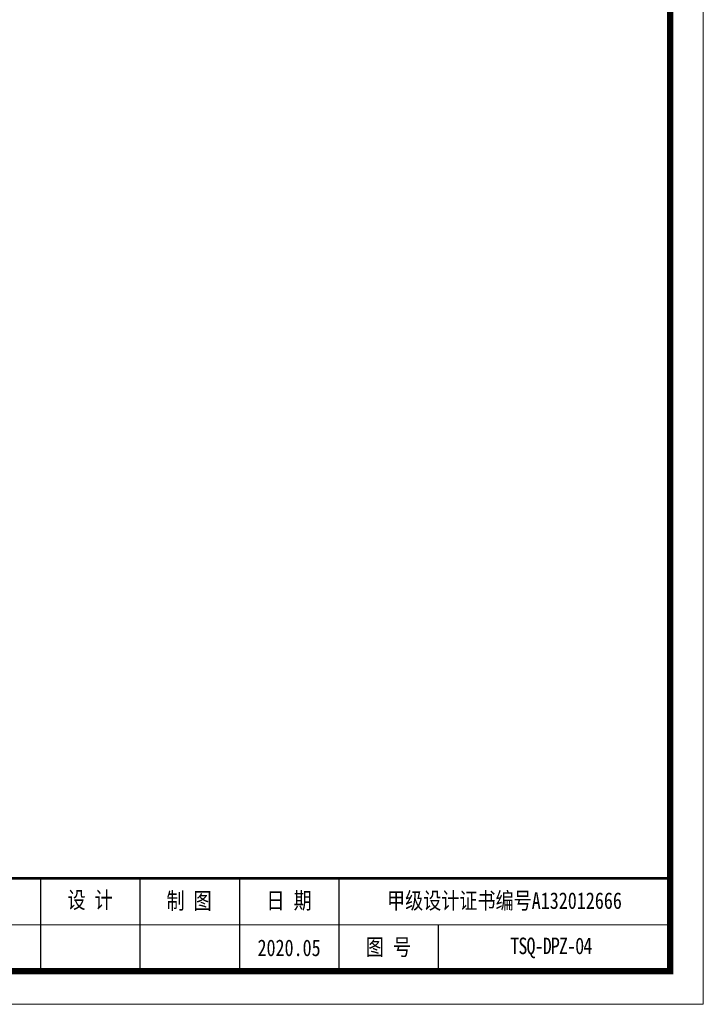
# Model space of a CAD drawing. Header units: millimetres. Extents: x 23647 to 54397, y 4269 to 8533.
# Tile 4 of 4: x 41830 to 42184, y 4449 to 4959. Entities that reach past the tile are written whole.
import ezdxf

# ---------------------------------------------------------------- set-up
doc = ezdxf.new("R2010")
doc.units = ezdxf.units.MM
doc.styles.add('图框', font='仿宋_GB2312.TTF', dxfattribs={"width": 0.8, "height": 4})

# ---------------------------------------------------------------- blocks, each defined once
blk = doc.blocks.new('A$C05D009C4')
at = {"lineweight": 0}
for p, q in [((419.9999990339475, 297.000000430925), (419.9999990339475, 4.309176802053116e-07)), ((414.9999990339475, 12.00000043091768), (234.999999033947, 12.00000043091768)), ((419.9999990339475, 4.309176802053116e-07), (-9.660525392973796e-07, 4.309176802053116e-07))]:
    blk.add_line(p, q, dxfattribs=at)
for p, q in [((319.9999990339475, 19.00000043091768), (319.9999990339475, 5.00000043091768)), ((334.9999990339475, 19.00000043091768), (334.9999990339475, 5.00000043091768)), ((349.9999990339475, 19.00000043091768), (349.9999990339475, 5.00000043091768)), ((364.9999990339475, 19.00000043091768), (364.9999990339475, 5.00000043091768)), ((379.999999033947, 12.00000043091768), (379.9999990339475, 5.00000043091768))]:
    blk.add_line(p, q)
at = {"lineweight": 0, "const_width": 1}
blk.add_lwpolyline([(24.99999903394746, 292.000000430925), (414.9999990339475, 292.000000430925), (414.9999990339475, 5.000000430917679), (24.99999903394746, 5.000000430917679)], close=True, dxfattribs=at)
at = {"lineweight": 0, "const_width": 0.4}
blk.add_lwpolyline([(414.9999990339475, 19.00000043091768), (24.99999903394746, 19.00000043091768)], dxfattribs=at)
at = {"char_height": 2.5, "attachment_point": 5, "style": '图框'}
for s, insert in [('设 计', (327.4722212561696, 15.59333100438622)), ('制 图', (342.416665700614, 15.47792459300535)), ('日 期', (357.4999990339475, 15.50000043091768)), ('甲级设计证书编号A132012666', (389.9999990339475, 15.50000043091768)), ('2020.05', (357.4999990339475, 8.500000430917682)), ('图 号', (372.4999990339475, 8.50000043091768))]:
    blk.add_mtext(s, dxfattribs=dict(at, insert=insert))

msp = doc.modelspace()

# ---------------------------------------------------------------- block references
at = {"xscale": 3.42857143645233, "yscale": 3.428571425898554, "zscale": 3.428571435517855}
msp.add_blockref('A$C05D009C4', (40743.8508708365, 4449.495784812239), dxfattribs=at)

# ---------------------------------------------------------------- texts
at = {"insert": (42104.97529763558, 4478.638643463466), "char_height": 8.571428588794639, "width": 109.9267781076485, "attachment_point": 5, "style": '图框'}
msp.add_mtext('{\\T0.9;TSQ-DPZ-04}', dxfattribs=at)

doc.saveas('drawing.dxf')
